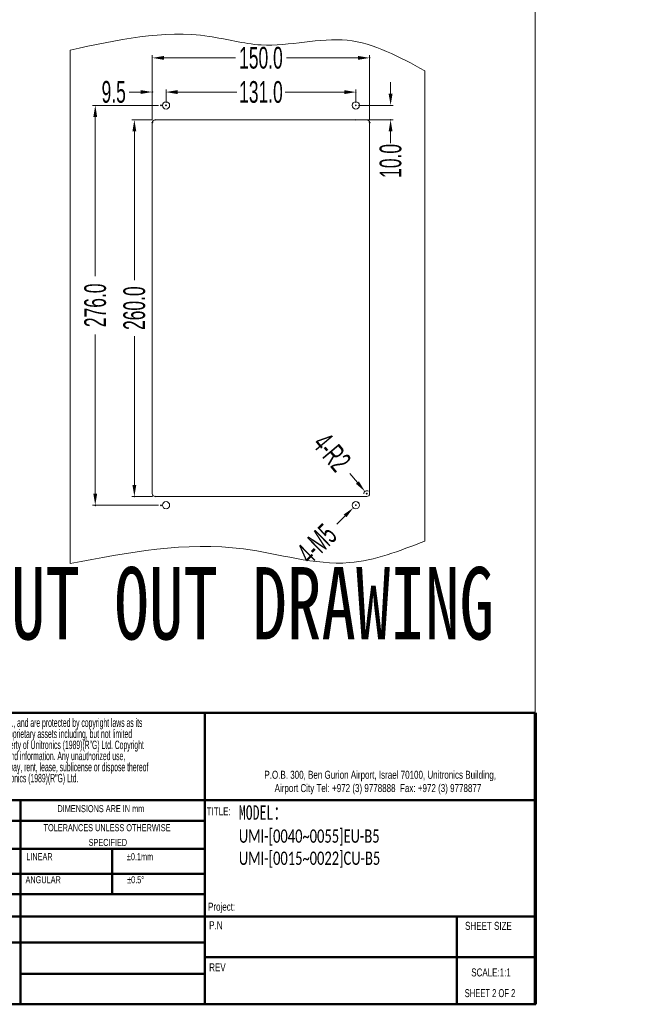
# Model space of a CAD drawing. Header units: millimetres. Extents: x -473 to 23648, y -382 to 1866.
# Tile 96 of 256: x 4182 to 4613, y -382 to 297. Entities that reach past the tile are written whole.
import ezdxf

# ---------------------------------------------------------------- set-up
doc = ezdxf.new("R2010")
doc.units = ezdxf.units.MM
doc.header["$LTSCALE"] = 80
doc.header["$PDMODE"] = 3
doc.header["$PDSIZE"] = 0.3
doc.layers.get('0').update_dxf_attribs({"linetype": 'CONTINUOUS'})
doc.styles.add('SLDTEXTSTYLE0', font='TXT', dxfattribs={"width": 0.75})
doc.styles.add('SLDTEXTSTYLE2', font='TXT', dxfattribs={"width": 0.6875})
doc.styles.add('SLDTEXTSTYLE3', font='TXT', dxfattribs={"width": 0.482098})
doc.styles.get("Standard").update_dxf_attribs({"font": 'technic_.ttf', "width": 0.7})
doc.dimstyles.get("Standard").update_dxf_attribs({"dimtxt": 3, "dimasz": 3, "dimexe": 0.18, "dimexo": 0.0625, "dimgap": 0.09, "dimtad": 1, "dimdsep": 46, "dimtxsty": 'Standard', "dimcen": 0.09, "dimadec": 0, "dimazin": 0, "dimtol": 1, "dimtp": 0.01, "dimtm": 0.01, "dimtfac": 1, "dimtofl": 0, "dimtmove": 0, "dimatfit": 3, "dimfxl": 1, "dimtolj": 1, "dimarcsym": 0})

# ---------------------------------------------------------------- blocks, each defined once
blk = doc.blocks.new('*D21')
at = {"color": 0, "lineweight": 0, "transparency": 16777216}
for p, q in [((4277.87, 238.02), (4232.47, 238.02)), ((4234.27, 230.02), (4234.27, 120.23)), ((4234.27, -29.98), (4234.27, 79.8)), ((4277.87, -37.98), (4232.47, -37.98))]:
    blk.add_line(p, q, dxfattribs=at)
for p in [(4279.67, 238.02), (4234.27, -37.98), (4279.67, -37.98)]:
    blk.add_point(p, dxfattribs=at)
for points in [[(4235.6, 230.02), (4232.93, 230.02), (4234.27, 238.02)], [(4232.93, -29.98), (4235.6, -29.98), (4234.27, -37.98)]]:
    blk.add_solid(points, dxfattribs=at)
at = {"color": 0, "lineweight": 0, "transparency": 16777216, "insert": (4234.27, 100.02), "char_height": 15, "attachment_point": 5, "rotation": 90}
blk.add_mtext('\\A1;276.0', dxfattribs=at)
blk = doc.blocks.new('*D22')
at = {"color": 0, "lineweight": 0, "transparency": 16777216}
for p, q in [((4273.79, 228.05), (4259.45, 228.05)), ((4261.25, 220.05), (4261.25, 117.39)), ((4261.25, -23.95), (4261.25, 78.71)), ((4273.79, -31.95), (4259.45, -31.95))]:
    blk.add_line(p, q, dxfattribs=at)
for p in [(4275.59, 228.05), (4261.25, -31.95), (4275.59, -31.95)]:
    blk.add_point(p, dxfattribs=at)
for points in [[(4262.59, 220.05), (4259.92, 220.05), (4261.25, 228.05)], [(4259.92, -23.95), (4262.59, -23.95), (4261.25, -31.95)]]:
    blk.add_solid(points, dxfattribs=at)
at = {"color": 0, "lineweight": 0, "transparency": 16777216, "insert": (4261.25, 98.05), "char_height": 15, "attachment_point": 5, "rotation": 90}
blk.add_mtext('\\A1;260.0', dxfattribs=at)
blk = doc.blocks.new('*D23')
at = {"color": 0, "lineweight": 0, "transparency": 16777216}
for p, q in [((4283.09, 239.82), (4283.09, 248.98)), ((4291.09, 247.18), (4331.87, 247.18)), ((4406.09, 247.18), (4365.3, 247.18)), ((4414.09, 239.82), (4414.09, 248.98))]:
    blk.add_line(p, q, dxfattribs=at)
for p in [(4414.09, 247.18), (4283.09, 238.02), (4414.09, 238.02)]:
    blk.add_point(p, dxfattribs=at)
for points in [[(4291.09, 248.52), (4291.09, 245.85), (4283.09, 247.18)], [(4406.09, 245.85), (4406.09, 248.52), (4414.09, 247.18)]]:
    blk.add_solid(points, dxfattribs=at)
at = {"color": 0, "lineweight": 0, "transparency": 16777216, "insert": (4348.59, 247.18), "char_height": 15, "attachment_point": 5}
blk.add_mtext('\\A1;131.0', dxfattribs=at)
blk = doc.blocks.new('*D24')
at = {"color": 0, "lineweight": 0, "transparency": 16777216}
for p, q in [((4273.59, 227.85), (4273.59, 272.61)), ((4423.59, 227.85), (4423.59, 272.61)), ((4281.59, 270.81), (4331, 270.81)), ((4415.59, 270.81), (4366.18, 270.81))]:
    blk.add_line(p, q, dxfattribs=at)
for p in [(4423.59, 270.81), (4273.59, 226.05), (4423.59, 226.05)]:
    blk.add_point(p, dxfattribs=at)
for points in [[(4281.59, 272.15), (4281.59, 269.48), (4273.59, 270.81)], [(4415.59, 269.48), (4415.59, 272.15), (4423.59, 270.81)]]:
    blk.add_solid(points, dxfattribs=at)
at = {"color": 0, "lineweight": 0, "transparency": 16777216, "insert": (4348.59, 270.81), "char_height": 15, "attachment_point": 5}
blk.add_mtext('\\A1;150.0', dxfattribs=at)
blk = doc.blocks.new('*D25')
at = {"color": 0, "lineweight": 0, "transparency": 16777216}
for p, q in [((4413.59, -37.98), (4414.59, -37.98)), ((4414.09, -38.48), (4414.09, -37.48)), ((4400.9, -50.95), (4406.6, -45.34))]:
    blk.add_line(p, q, dxfattribs=at)
for p in [(4412.31, -39.73), (4415.87, -36.23)]:
    blk.add_point(p, dxfattribs=at)
blk.add_solid([(4405.67, -44.39), (4407.54, -46.29), (4412.31, -39.73)], dxfattribs=at)
at = {"color": 0, "lineweight": 0, "transparency": 16777216, "insert": (4387.11, -64.52), "char_height": 15, "width": 108.5782, "attachment_point": 5, "rotation": 44.52912}
blk.add_mtext('\\A1;4-M5', dxfattribs=at)
blk = doc.blocks.new('*D33')
at = {"color": 0, "lineweight": 0, "transparency": 16777216}
for p, q in [((4265.59, 247.24), (4257.59, 247.24)), ((4273.59, 227.85), (4273.59, 249.04)), ((4283.09, 239.82), (4283.09, 249.04)), ((4291.09, 247.24), (4299.09, 247.24))]:
    blk.add_line(p, q, dxfattribs=at)
for p in [(4273.59, 247.24), (4283.09, 238.02), (4273.59, 226.05)]:
    blk.add_point(p, dxfattribs=at)
for points in [[(4265.59, 245.9), (4265.59, 248.57), (4273.59, 247.24)], [(4291.09, 248.57), (4291.09, 245.9), (4283.09, 247.24)]]:
    blk.add_solid(points, dxfattribs=at)
at = {"color": 0, "lineweight": 0, "transparency": 16777216, "insert": (4247, 247.24), "char_height": 15, "attachment_point": 5}
blk.add_mtext('\\A1;9.5', dxfattribs=at)
blk = doc.blocks.new('*D34')
at = {"color": 0, "lineweight": 0, "transparency": 16777216}
for p, q in [((4438.04, 246.02), (4438.04, 254.02)), ((4415.89, 238.02), (4439.84, 238.02)), ((4415.89, 228.05), (4439.84, 228.05)), ((4438.04, 220.05), (4438.04, 212.05))]:
    blk.add_line(p, q, dxfattribs=at)
for p in [(4414.09, 238.02), (4414.09, 228.05), (4438.04, 228.05)]:
    blk.add_point(p, dxfattribs=at)
for points in [[(4436.7, 246.02), (4439.37, 246.02), (4438.04, 238.02)], [(4439.37, 220.05), (4436.7, 220.05), (4438.04, 228.05)]]:
    blk.add_solid(points, dxfattribs=at)
at = {"color": 0, "lineweight": 0, "transparency": 16777216, "insert": (4438.04, 199.71), "char_height": 15, "attachment_point": 5, "rotation": 90}
blk.add_mtext('\\A1;10.0', dxfattribs=at)
blk = doc.blocks.new('*D35')
at = {"color": 0, "lineweight": 0, "transparency": 16777216}
for p, q in [((4410.01, -16.17), (4415.16, -22.29)), ((4421.09, -29.95), (4422.09, -29.95)), ((4421.59, -30.45), (4421.59, -29.45))]:
    blk.add_line(p, q, dxfattribs=at)
blk.add_arc((4421.59, -29.95), 2, 53.48737, 183.52551, dxfattribs=at)
for p in [(4420.3, -28.42), (4421.59, -29.95)]:
    blk.add_point(p, dxfattribs=at)
blk.add_solid([(4414.14, -23.15), (4416.18, -21.44), (4420.3, -28.42)], dxfattribs=at)
at = {"color": 0, "lineweight": 0, "transparency": 16777216, "insert": (4397.57, -1.36), "char_height": 15, "attachment_point": 5, "rotation": 310.03814}
blk.add_mtext('\\A1;4-R2', dxfattribs=at)
blk = doc.blocks.new('SW_NOTE_0')
at = {"color": 0, "char_height": 1.5875, "attachment_point": 1, "style": 'SLDTEXTSTYLE3'}
for s, insert in [('The above constitute the property of Unitronics (1989)(R"G) Ltd., and are protected by copyright laws as its', (0, 2.05)), ('"creation". Unitronics (1989)(R"G) Ltd. retains all rights to its proprietary assets including, but not limited', (0, -0.04)), ('to the drawings, sketches and drafts, and shall remain the property of Unitronics (1989)(R"G) Ltd. Copyright', (0, -2.12)), ('protection claimed includes all forms and matters of materials and information. Any unauthorized use,', (0, -4.2)), ('copying, quoting, sale, distribution, transfer, assignment, giveaway, rent, lease, sublicense or dispose thereof', (0, -6.29)), ('are strictly prohibited without prior written permission from Unitronics (1989)(R"G) Ltd.', (0, -8.37))]:
    blk.add_mtext(s, dxfattribs=dict(at, insert=insert))
blk = doc.blocks.new('SW_NOTE_1')
at = {"color": 0, "attachment_point": 2, "style": 'SLDTEXTSTYLE0'}
for s, insert, char_height in [('TOLERANCES UNLESS OTHERWISE', (13.54, 1.71), 1.3229), ('SPECIFIED', (13.69, -1.06), 1.323)]:
    blk.add_mtext(s, dxfattribs=dict(at, insert=insert, char_height=char_height))
blk = doc.blocks.new('SW_NOTE_2')
at = {"color": 0, "linetype": 'Continuous', "lineweight": 0, "char_height": 1.5, "attachment_point": 2, "style": 'SLDTEXTSTYLE0'}
for s, insert in [('P.O.B. 300, Ben Gurion Airport, Israel 70100, Unitronics Building,', (29.41, 1.93)), ('Airport City Tel: +972 (3) 9778888  Fax: +972 (3) 9778877', (28.99, -0.57))]:
    blk.add_mtext(s, dxfattribs=dict(at, insert=insert))

msp = doc.modelspace()

# ---------------------------------------------------------------- linework, layer by layer
at = {"lineweight": 0}
for p, q in [((4537.836, -382.445), (4537.836, 647.262)), ((4217.056, 276.182), (4217.056, -78.284)), ((4461.593, 261.977), (4461.593, -62.725)), ((2110.224, -382.445), (4537.836, -382.445))]:
    msp.add_line(p, q, dxfattribs=at)
at = {"color": 0, "linetype": 'Continuous', "lineweight": 0}
for p, q in [((4273.589, -29.95), (4273.589, 226.05)), ((4275.589, 228.05), (4421.589, 228.05)), ((4423.589, -29.95), (4423.589, 226.05)), ((4275.589, -31.95), (4421.589, -31.95))]:
    msp.add_line(p, q, dxfattribs=at)
at = {"color": 7, "linetype": 'Continuous', "lineweight": 50}
for p, q in [((4039.46, -181.234), (4537.836, -181.234)), ((4309.8, -181.234), (4309.8, -382.445)), ((4537.836, -241.643), (4039.558, -241.643)), ((4182.705, -382.445), (4182.705, -241.643)), ((4309.8, -255.913), (4039.581, -255.913)), ((4309.8, -275.109), (4039.613, -275.109)), ((4245.928, -275.109), (4245.928, -306.431)), ((4309.8, -292.479), (4039.641, -292.479)), ((4309.8, -306.431), (4039.664, -306.431)), ((4041.652, -321.948), (4537.836, -321.948)), ((4483.674, -382.445), (4483.674, -321.948)), ((4182.705, -339.685), (4039.718, -339.685)), ((4537.836, -349.988), (4309.8, -349.988)), ((4039.787, -382.445), (4538.163, -382.445))]:
    msp.add_line(p, q, dxfattribs=at)
at = {"color": 7, "linetype": 'Continuous', "lineweight": 70}
msp.add_line((4537.836, -181.234), (4537.836, -382.445), dxfattribs=at)
at = {"color": 7, "linetype": 'Continuous', "lineweight": 35}
msp.add_line((4538.001, -241.643), (4537.836, -241.643), dxfattribs=at)
at = {"linetype": 'Continuous', "lineweight": 50}
for p, q in [((4309.8, -339.685), (4182.705, -339.685)), ((4309.8, -361.507), (4182.705, -361.507))]:
    msp.add_line(p, q, dxfattribs=at)
at = {"lineweight": 0}
for centre in [(4283.089, 238.02), (4414.089, 238.02), (4283.089, -37.98), (4414.089, -37.98)]:
    msp.add_circle(centre, 2.5, dxfattribs=at)
at = {"color": 0, "linetype": 'Continuous', "lineweight": 0}
for centre, start, end in [((4275.589, 226.05), 90, 180), ((4421.589, 226.05), 0, 90), ((4275.589, -29.95), 180, 270), ((4421.589, -29.95), 270, 0)]:
    msp.add_arc(centre, 2, start, end, dxfattribs=at)
at = {"lineweight": 0}
for points in [[(4217.056, 276.182), (4312.771, 285.653), (4348.624, 279.771), (4408.152, 282.947), (4461.593, 261.977)], [(4217.056, -78.284), (4336.447, -68.137), (4409.505, -77.607), (4461.593, -62.725)]]:
    msp.add_spline(points, degree=3, dxfattribs=at)

# ---------------------------------------------------------------- block references
at = {"xscale": 3.67488, "yscale": 3.67488, "zscale": 3.67488}
for name, p in [('SW_NOTE_0', (4044.319, -192.647)), ('SW_NOTE_1', (4192.635, -264.385))]:
    msp.add_blockref(name, p, dxfattribs=at)
at = {"color": 7, "linetype": 'Continuous', "lineweight": 0, "xscale": 3.67488, "yscale": 3.67488, "zscale": 3.67488}
msp.add_blockref('SW_NOTE_2', (4322.787, -228.344), dxfattribs=at)

# ---------------------------------------------------------------- texts
at = {"lineweight": 0, "attachment_point": 1}
for s, insert, char_height, width in [('{\\fSimSun|b0|i0|c134|p2;FLANGE MOUNTING}', (3729.027, -80.622), 50, 1058.23335), ('{\\fSimSun|b0|i0|c134|p2;CUT OUT DRAWING}', (4152.208, -80.622), 50, 1058.23335), ('{\\fSimSun|b0|i0|c0|p2;MODEL\\fSimSun|b0|i0|c134|p2;：\\fSimSun|b0|i0|c177|p2;\\P\\fCalibri|b0|i0|c0|p34;\\H0.91667x;UMI-[0040~0055]EU-B5 UMI-[0015~0022]CU-B5}', (4333.345, -245.085), 10, 138.45004)]:
    msp.add_mtext(s, dxfattribs=dict(at, insert=insert, char_height=char_height, width=width))
at = {"attachment_point": 1, "style": 'SLDTEXTSTYLE0'}
for s, insert, char_height in [('DIMENSIONS ARE IN mm', (4208.219, -244.956), 4.86156), ('LINEAR', (4186.658, -278.117), 4.8616), ('±0.1mm', (4256.068, -278.117), 4.8616), ('ANGULAR', (4186.164, -294.022), 4.8616), ('±0.5°', (4256.242, -294.022), 4.8616), ('Project:', (4312.09, -312.323), 5.5123), ('SHEET SIZE', (4489.428, -325.532), 5.5123), ('REV', (4312.865, -354.172), 5.5123)]:
    msp.add_mtext(s, dxfattribs=dict(at, insert=insert, char_height=char_height))
at = {"color": 7, "linetype": 'Continuous', "lineweight": 0, "attachment_point": 1}
for s, insert, char_height, style in [('TITLE:', (4311.128, -246.472), 5.5123, 'SLDTEXTSTYLE0'), ('P.N', (4312.865, -325.101), 5.5123, 'SLDTEXTSTYLE0'), ('SCALE:1:1', (4493.677, -357.687), 5.5123, 'SLDTEXTSTYLE0'), ('SHEET 2 OF 2', (4489.168, -371.972), 5.51232, 'SLDTEXTSTYLE2')]:
    msp.add_mtext(s, dxfattribs=dict(at, insert=insert, char_height=char_height, style=style))

# ---------------------------------------------------------------- dimensions: what is measured, and where the dimension line sits
at = {"color": 3, "lineweight": 0}
for base, p1, p2, picture, middle in [((4423.589, 270.814), (4273.589, 226.05), (4423.589, 226.05), '*D24', (4348.589, 270.814)), ((4273.589, 247.237), (4283.089, 238.02), (4273.589, 226.05), '*D33', (4246.999, 247.237)), ((4414.089, 247.182), (4283.089, 238.02), (4414.089, 238.02), '*D23', (4348.589, 247.182))]:
    dim = msp.add_linear_dim(base=base, p1=p1, p2=p2, dimstyle='Standard', override={"dimtxt": 15, "dimasz": 8, "dimexe": 1.8, "dimexo": 1.8, "dimtad": 0, "dimdec": 1, "dimzin": 0, "dimdsep": 0, "dimcen": 0.5, "dimtol": 0, "dimtdec": 4, "dimtzin": 0, "dimlwd": 0, "dimlwe": 0}, dxfattribs=at)
    dim.commit()
    dim.dimension.update_dxf_attribs({"geometry": picture, "text_midpoint": middle, "dimtype": 160})
for base, p1, p2, picture, middle in [((4438.035, 228.05), (4414.089, 238.02), (4414.089, 228.05), '*D34', (4438.035, 199.71)), ((4234.267, -37.98), (4279.674, 238.02), (4279.674, -37.98), '*D21', (4234.267, 100.02)), ((4261.253, -31.95), (4275.589, 228.05), (4275.589, -31.95), '*D22', (4261.253, 98.05))]:
    dim = msp.add_linear_dim(base=base, p1=p1, p2=p2, angle=90, dimstyle='Standard', override={"dimtxt": 15, "dimasz": 8, "dimexe": 1.8, "dimexo": 1.8, "dimtad": 0, "dimdec": 1, "dimzin": 0, "dimdsep": 0, "dimcen": 0.5, "dimtol": 0, "dimtdec": 4, "dimtzin": 0, "dimlwd": 0, "dimlwe": 0}, dxfattribs=at)
    dim.commit()
    dim.dimension.update_dxf_attribs({"geometry": picture, "text_midpoint": middle, "dimtype": 160})
dim = msp.add_radius_dim(center=(4421.589, -29.95), mpoint=(4420.302, -28.419), text='4-R2', dimstyle='Standard', override={"dimtxt": 15, "dimasz": 8, "dimexe": 1.8, "dimexo": 1.8, "dimtad": 0, "dimdec": 1, "dimzin": 0, "dimdsep": 0, "dimcen": 0.5, "dimtol": 0, "dimtdec": 4, "dimtzin": 0, "dimlwd": 0, "dimlwe": 0}, dxfattribs=at)
dim.commit()
dim.dimension.update_dxf_attribs({"geometry": '*D35', "text_midpoint": (4399.506, -14.982), "dimtype": 164})
dim = msp.add_diameter_dim_2p(p1=(4415.871, -36.227), p2=(4412.307, -39.733), text='4-M5', dimstyle='Standard', override={"dimtxt": 15, "dimasz": 8, "dimexe": 1.8, "dimexo": 1.8, "dimtad": 0, "dimdec": 1, "dimzin": 0, "dimdsep": 0, "dimcen": 0.5, "dimtol": 0, "dimtdec": 4, "dimtzin": 0, "dimlwd": 0, "dimlwe": 0}, dxfattribs=at)
dim.commit()
dim.dimension.update_dxf_attribs({"geometry": '*D25', "text_midpoint": (4387.113, -64.516)})

doc.saveas('drawing.dxf')
